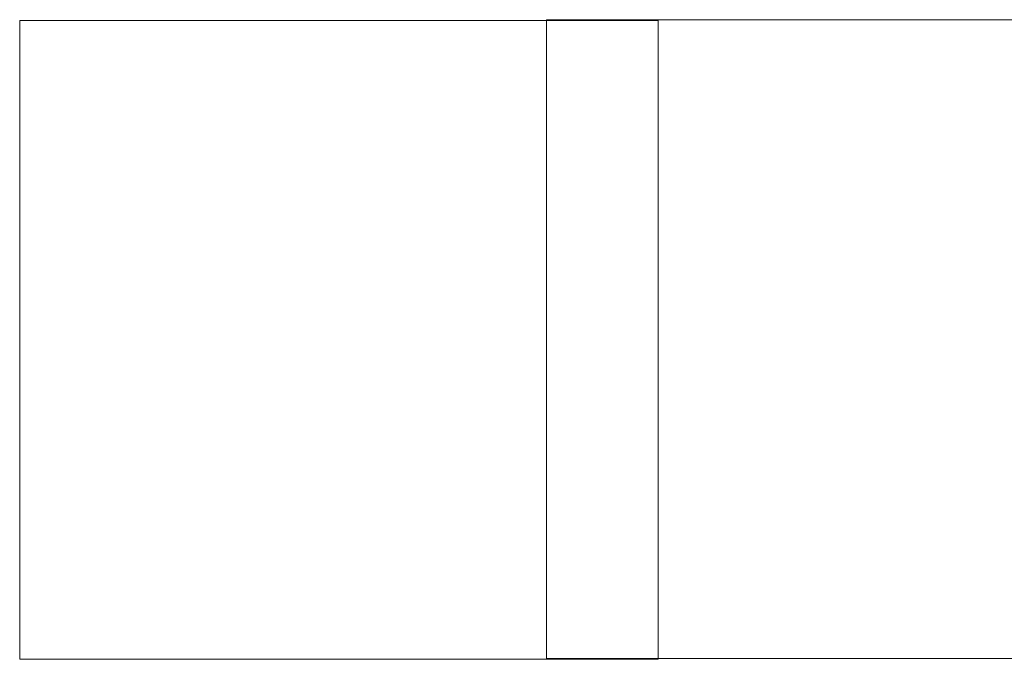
# Model space of a CAD drawing. Header units: inches. Extents: x 1 to 109, y 1 to 85.
# Tile 111 of 256: x 85.903 to 86.16, y 15.915 to 16.082. Entities that reach past the tile are written whole.
import ezdxf

# ---------------------------------------------------------------- set-up
doc = ezdxf.new("R2010")
doc.units = ezdxf.units.IN
doc.header["$MEASUREMENT"] = 0

msp = doc.modelspace()

# ---------------------------------------------------------------- linework, layer by layer
at = {"color": 7, "linetype": 'Continuous', "lineweight": 15, "ltscale": 5}
for p, q in [((85.90330915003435, 16.08143837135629), (85.90330915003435, 15.91477170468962)), ((86.06997581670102, 16.08143837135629), (85.90330915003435, 16.08143837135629)), ((86.04080915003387, 16.08160503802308), (86.20747581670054, 16.08160503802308)), ((86.04080915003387, 15.91493837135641), (86.04080915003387, 16.08160503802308)), ((86.06997581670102, 15.91477170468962), (86.06997581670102, 16.08143837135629)), ((85.90330915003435, 15.91477170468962), (86.06997581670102, 15.91477170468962)), ((86.20747581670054, 15.91493837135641), (86.04080915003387, 15.91493837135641))]:
    msp.add_line(p, q, dxfattribs=at)

doc.saveas('drawing.dxf')
